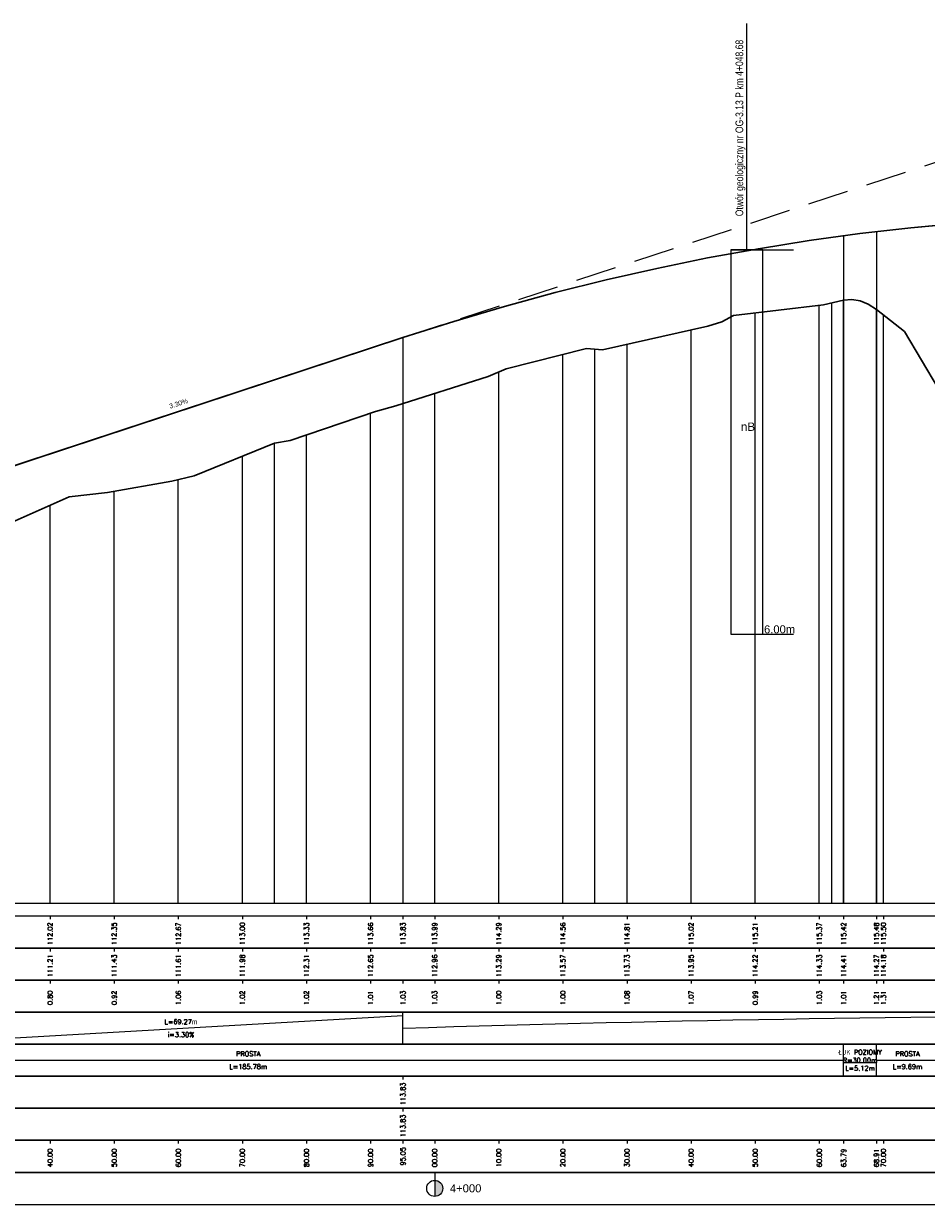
# Model space of a CAD drawing. Extents: x 7529714 to 7537797, y 5723889 to 5727796.
# Tile 25 of 28: x 7537232 to 7537372, y 5725349 to 5725533. Entities that reach past the tile are written whole.
import ezdxf
from ezdxf.enums import TextEntityAlignment as Align

# ---------------------------------------------------------------- set-up
doc = ezdxf.new("R2010")
doc.units = 0
doc.linetypes.add('HIDDEN', pattern=[9.525, 6.35, -3.175])
for name, color, linetype in [('C-DROGI-PROFILE', 7, 'Continuous'), ('C-DROGI-PROFILE-ETYKIETY', 7, 'Continuous'), ('D-geologia', 150, 'Continuous'), ('Niw-opis', 2, 'Continuous')]:
    doc.layers.add(name, color=color, linetype=linetype)
doc.styles.add('ARIAL', font='arial.ttf', dxfattribs={"height": 1})
doc.styles.get("Standard").update_dxf_attribs({"font": 'arial.ttf'})

# ---------------------------------------------------------------- blocks, each defined once
blk = doc.blocks.new('kilometraz')
at = {"linetype": 'ByBlock', "lineweight": -2}
blk.add_hatch(color=0, dxfattribs=at).paths.add_polyline_path([(0, -0.5, 0.414214), (0.5, 0, 0.414214), (0, 0.5)])
at = {"color": 0, "linetype": 'ByBlock', "lineweight": -2}
blk.add_line((0, 0.5), (0, -0.5), dxfattribs=at)
blk.add_circle((0, 0), 0.5, dxfattribs=at)

msp = doc.modelspace()

# ---------------------------------------------------------------- linework, layer by layer
at = {"layer": 'C-DROGI-PROFILE', "color": 2, "linetype": 'HIDDEN', "lineweight": -3}
msp.add_line((7537290.79, 5725484.166), (7537417.522, 5725525.934), dxfattribs=at)
at = {"layer": 'C-DROGI-PROFILE', "color": 12, "linetype": 'Continuous', "lineweight": 30, "true_color": 0xdb0000}
for p, q in [((7537369.998, 5725501.308), (7537377.919, 5725502.037)), ((7537354.156, 5725499.314), (7537362.077, 5725500.401)), ((7537362.077, 5725500.401), (7537369.998, 5725501.308)), ((7537338.315, 5725496.602), (7537346.236, 5725498.048)), ((7537346.236, 5725498.048), (7537354.156, 5725499.314)), ((7537330.394, 5725494.978), (7537338.315, 5725496.602)), ((7537322.473, 5725493.174), (7537330.394, 5725494.978)), ((7537314.552, 5725491.191), (7537322.473, 5725493.174)), ((7537306.632, 5725489.029), (7537314.552, 5725491.191)), ((7537298.711, 5725486.687), (7537306.632, 5725489.029)), ((7537290.79, 5725484.166), (7537298.711, 5725486.687)), ((7537221.523, 5725461.337), (7537290.79, 5725484.166))]:
    msp.add_line(p, q, dxfattribs=at)
at = {"layer": 'C-DROGI-PROFILE', "color": 98, "linetype": 'Continuous', "lineweight": 30, "true_color": 0x006100}
for p, q in [((7537342.346, 5725487.628), (7537356.414, 5725489.29)), ((7537356.414, 5725489.29), (7537359.533, 5725489.993)), ((7537359.533, 5725489.993), (7537360.812, 5725490.12)), ((7537360.812, 5725490.12), (7537362.091, 5725489.924)), ((7537362.091, 5725489.924), (7537363.369, 5725489.407)), ((7537363.369, 5725489.407), (7537364.648, 5725488.567)), ((7537340.545, 5725486.628), (7537342.346, 5725487.628)), ((7537364.648, 5725488.567), (7537369.025, 5725485.148)), ((7537321.908, 5725482.261), (7537338.337, 5725485.972)), ((7537338.337, 5725485.972), (7537340.545, 5725486.628)), ((7537369.025, 5725485.148), (7537374.338, 5725476.159)), ((7537306.9, 5725479.288), (7537319.439, 5725482.494)), ((7537319.439, 5725482.494), (7537321.908, 5725482.261)), ((7537289.685, 5725473.541), (7537304.062, 5725478.074)), ((7537304.062, 5725478.074), (7537306.9, 5725479.288)), ((7537273.213, 5725468.095), (7537286.484, 5725472.616)), ((7537286.484, 5725472.616), (7537289.685, 5725473.541)), ((7537258.22, 5725462.609), (7537270.758, 5725467.705)), ((7537270.758, 5725467.705), (7537273.213, 5725468.095)), ((7537244.688, 5725459.972), (7537254.756, 5725461.755)), ((7537254.756, 5725461.755), (7537258.22, 5725462.609)), ((7537227.879, 5725454.532), (7537238.718, 5725459.325)), ((7537238.718, 5725459.325), (7537244.688, 5725459.972))]:
    msp.add_line(p, q, dxfattribs=at)
at = {"layer": 'C-DROGI-PROFILE', "color": 1, "linetype": 'Continuous', "lineweight": -3}
for p, q in [((7537355.741, 5725395.868), (7537355.741, 5725489.211)), ((7537357.674, 5725395.868), (7537357.674, 5725489.574)), ((7537359.533, 5725395.868), (7537359.533, 5725489.993)), ((7537345.741, 5725395.868), (7537345.741, 5725488.029)), ((7537364.648, 5725395.868), (7537364.648, 5725488.567)), ((7537365.741, 5725395.868), (7537365.741, 5725487.714)), ((7537335.741, 5725395.868), (7537335.741, 5725485.385)), ((7537325.741, 5725395.868), (7537325.741, 5725483.126)), ((7537315.741, 5725395.868), (7537315.741, 5725481.548)), ((7537320.741, 5725395.868), (7537320.741, 5725482.371)), ((7537305.741, 5725395.868), (7537305.741, 5725478.792)), ((7537295.741, 5725395.868), (7537295.741, 5725475.451)), ((7537285.741, 5725395.868), (7537285.741, 5725472.363)), ((7537275.741, 5725395.868), (7537275.741, 5725468.956)), ((7537270.741, 5725395.868), (7537270.741, 5725467.697)), ((7537265.741, 5725395.868), (7537265.741, 5725465.665)), ((7537255.741, 5725395.868), (7537255.741, 5725461.998)), ((7537245.741, 5725395.868), (7537245.741, 5725460.158)), ((7537235.741, 5725395.868), (7537235.741, 5725458.008)), ((7533295.241, 5725395.868), (7537726.805, 5725395.868)), ((7537235.741, 5725393.868), (7537235.741, 5725393.368)), ((7537245.741, 5725393.868), (7537245.741, 5725393.368)), ((7537255.741, 5725393.868), (7537255.741, 5725393.368)), ((7537265.741, 5725393.868), (7537265.741, 5725393.368)), ((7537275.741, 5725393.868), (7537275.741, 5725393.368)), ((7537285.741, 5725393.868), (7537285.741, 5725393.368)), ((7537290.79, 5725393.868), (7537290.79, 5725393.368)), ((7537295.741, 5725393.868), (7537295.741, 5725393.368)), ((7537305.741, 5725393.868), (7537305.741, 5725393.368)), ((7537315.741, 5725393.868), (7537315.741, 5725393.368)), ((7537325.741, 5725393.868), (7537325.741, 5725393.368)), ((7537335.741, 5725393.868), (7537335.741, 5725393.368)), ((7537345.741, 5725393.868), (7537345.741, 5725393.368)), ((7537355.741, 5725393.868), (7537355.741, 5725393.368)), ((7537359.533, 5725393.868), (7537359.533, 5725393.368)), ((7537364.648, 5725393.868), (7537364.648, 5725393.368)), ((7537365.741, 5725393.868), (7537365.741, 5725393.368)), ((7537235.741, 5725388.868), (7537235.741, 5725388.368)), ((7537245.741, 5725388.868), (7537245.741, 5725388.368)), ((7537255.741, 5725388.868), (7537255.741, 5725388.368)), ((7537265.741, 5725388.868), (7537265.741, 5725388.368)), ((7537275.741, 5725388.868), (7537275.741, 5725388.368)), ((7537285.741, 5725388.868), (7537285.741, 5725388.368)), ((7537295.741, 5725388.868), (7537295.741, 5725388.368)), ((7537305.741, 5725388.868), (7537305.741, 5725388.368)), ((7537315.741, 5725388.868), (7537315.741, 5725388.368)), ((7537325.741, 5725388.868), (7537325.741, 5725388.368)), ((7537335.741, 5725388.868), (7537335.741, 5725388.368)), ((7537345.741, 5725388.868), (7537345.741, 5725388.368)), ((7537355.741, 5725388.868), (7537355.741, 5725388.368)), ((7537365.741, 5725388.868), (7537365.741, 5725388.368)), ((7537235.741, 5725383.868), (7537235.741, 5725383.368)), ((7537245.741, 5725383.868), (7537245.741, 5725383.368)), ((7537255.741, 5725383.868), (7537255.741, 5725383.368)), ((7537265.741, 5725383.868), (7537265.741, 5725383.368)), ((7537275.741, 5725383.868), (7537275.741, 5725383.368)), ((7537285.741, 5725383.868), (7537285.741, 5725383.368)), ((7537290.79, 5725383.868), (7537290.79, 5725383.368)), ((7537295.741, 5725383.868), (7537295.741, 5725383.368)), ((7537305.741, 5725383.868), (7537305.741, 5725383.368)), ((7537315.741, 5725383.868), (7537315.741, 5725383.368)), ((7537325.741, 5725383.868), (7537325.741, 5725383.368)), ((7537335.741, 5725383.868), (7537335.741, 5725383.368)), ((7537345.741, 5725383.868), (7537345.741, 5725383.368)), ((7537355.741, 5725383.868), (7537355.741, 5725383.368)), ((7537359.533, 5725383.868), (7537359.533, 5725383.368)), ((7537364.648, 5725383.868), (7537364.648, 5725383.368)), ((7537365.741, 5725383.868), (7537365.741, 5725383.368)), ((7537290.79, 5725373.868), (7537290.79, 5725378.868)), ((7537359.533, 5725368.868), (7537359.533, 5725373.868)), ((7537364.648, 5725368.868), (7537364.648, 5725373.868)), ((7537290.79, 5725368.868), (7537290.79, 5725368.368)), ((7537290.79, 5725363.868), (7537290.79, 5725363.368)), ((7537235.741, 5725358.868), (7537235.741, 5725358.368)), ((7537245.741, 5725358.868), (7537245.741, 5725358.368)), ((7537255.741, 5725358.868), (7537255.741, 5725358.368)), ((7537265.741, 5725358.868), (7537265.741, 5725358.368)), ((7537275.741, 5725358.868), (7537275.741, 5725358.368)), ((7537285.741, 5725358.868), (7537285.741, 5725358.368)), ((7537290.79, 5725358.868), (7537290.79, 5725358.368)), ((7537295.741, 5725358.868), (7537295.741, 5725358.368)), ((7537305.741, 5725358.868), (7537305.741, 5725358.368)), ((7537315.741, 5725358.868), (7537315.741, 5725358.368)), ((7537325.741, 5725358.868), (7537325.741, 5725358.368)), ((7537335.741, 5725358.868), (7537335.741, 5725358.368)), ((7537345.741, 5725358.868), (7537345.741, 5725358.368)), ((7537355.741, 5725358.868), (7537355.741, 5725358.368)), ((7537359.533, 5725358.868), (7537359.533, 5725358.368)), ((7537364.648, 5725358.868), (7537364.648, 5725358.368)), ((7537365.741, 5725358.868), (7537365.741, 5725358.368)), ((7537295.741, 5725353.868), (7537295.741, 5725352.368))]:
    msp.add_line(p, q, dxfattribs=at)
at = {"layer": 'C-DROGI-PROFILE', "color": 2, "linetype": 'Continuous', "lineweight": -3}
for p, q in [((7537221.523, 5725374.368), (7537290.79, 5725378.368)), ((7537173.757, 5725371.368), (7537359.533, 5725371.368)), ((7537359.533, 5725371.368), (7537359.533, 5725370.993)), ((7537359.533, 5725370.993), (7537364.648, 5725370.993)), ((7537364.648, 5725370.993), (7537364.648, 5725371.368)), ((7537364.648, 5725371.368), (7537374.338, 5725371.368))]:
    msp.add_line(p, q, dxfattribs=at)
at = {"layer": 'C-DROGI-PROFILE', "color": 12, "linetype": 'Continuous', "lineweight": 30, "true_color": 0xdb0000}
msp.add_lwpolyline([(7537221.523, 5725461.337), (7537290.79, 5725484.166), (7537298.711, 5725486.687), (7537306.632, 5725489.029), (7537314.552, 5725491.191), (7537322.473, 5725493.174), (7537330.394, 5725494.978), (7537338.315, 5725496.602), (7537346.236, 5725498.048), (7537354.156, 5725499.314), (7537362.077, 5725500.401), (7537369.998, 5725501.308), (7537377.919, 5725502.037)], dxfattribs=at)
at = {"layer": 'C-DROGI-PROFILE', "color": 2, "linetype": 'Continuous', "lineweight": -3, "extrusion": (0, 0, -1)}
msp.add_arc((-7537417.522, 5721362.101), 4016.267, 88.191746, 91.808254, dxfattribs=at)
at = {"layer": 'C-DROGI-PROFILE', "color": 1, "linetype": 'Continuous', "lineweight": -3}
for points in [[(7533295.741, 5725388.868), (7537726.805, 5725388.868), (7537726.805, 5725393.868), (7533295.741, 5725393.868)], [(7533295.741, 5725383.868), (7537726.805, 5725383.868), (7537726.805, 5725388.868), (7533295.741, 5725388.868)], [(7533295.741, 5725378.868), (7537726.805, 5725378.868), (7537726.805, 5725383.868), (7533295.741, 5725383.868)], [(7533295.741, 5725373.868), (7537726.805, 5725373.868), (7537726.805, 5725378.868), (7533295.741, 5725378.868)], [(7533295.741, 5725368.868), (7537726.805, 5725368.868), (7537726.805, 5725373.868), (7533295.741, 5725373.868)], [(7533295.741, 5725363.868), (7537726.805, 5725363.868), (7537726.805, 5725368.868), (7533295.741, 5725368.868)], [(7533295.741, 5725358.868), (7537726.805, 5725358.868), (7537726.805, 5725363.868), (7533295.741, 5725363.868)], [(7533295.741, 5725353.868), (7537726.805, 5725353.868), (7537726.805, 5725358.868), (7533295.741, 5725358.868)], [(7533295.741, 5725348.868), (7537726.805, 5725348.868), (7537726.805, 5725353.868), (7533295.741, 5725353.868)]]:
    msp.add_3dface(points, dxfattribs=at)
at = {"layer": 'C-DROGI-PROFILE-ETYKIETY', "color": 2, "linetype": 'Continuous', "lineweight": -3}
for p, q in [((7537359.533, 5725500.071), (7537359.533, 5725395.868)), ((7537364.648, 5725500.715), (7537364.648, 5725395.868))]:
    msp.add_line(p, q, dxfattribs=at)
at = {"layer": 'C-DROGI-PROFILE-ETYKIETY', "color": 3, "linetype": 'Continuous', "lineweight": -3}
msp.add_line((7537290.79, 5725484.166), (7537290.79, 5725395.868), dxfattribs=at)
at = {"layer": 'D-geologia', "linetype": 'Continuous'}
msp.add_lwpolyline([(7537344.424, 5725497.868), (7537344.424, 5725533.183)], dxfattribs=at)
at = {"layer": 'D-geologia'}
for points in [[(7537341.924, 5725437.868), (7537346.924, 5725437.868), (7537346.924, 5725437.868), (7537346.924, 5725497.868), (7537341.924, 5725497.868), (7537341.924, 5725437.868)], [(7537341.924, 5725497.868), (7537351.727, 5725497.868)], [(7537341.924, 5725437.868), (7537351.727, 5725437.868)]]:
    msp.add_lwpolyline(points, dxfattribs=at)
at = {"layer": 'Niw-opis', "color": 2}
msp.add_lwpolyline([(7533295.741, 5725395.868), (7537726.805, 5725395.868)], dxfattribs=at)
at = {"layer": 'Niw-opis'}
msp.add_lwpolyline([(7533295.741, 5725395.868), (7537726.805, 5725395.868)], dxfattribs=at)

# ---------------------------------------------------------------- block references
at = {"layer": 'C-DROGI-PROFILE-ETYKIETY', "linetype": 'Continuous', "lineweight": -3, "xscale": 2.499999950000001, "yscale": 2.499999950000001, "zscale": 2.499999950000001, "rotation": 8.53773646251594e-07}
msp.add_blockref('kilometraz', (7537295.741, 5725351.368), dxfattribs=at)

# ---------------------------------------------------------------- texts
at = {"layer": 'C-DROGI-PROFILE-ETYKIETY', "color": 2, "linetype": 'Continuous', "lineweight": -3, "insert": (7537255.902, 5725473.523), "char_height": 0.75, "attachment_point": 8, "rotation": 18.24088}
msp.add_mtext('3.30%', dxfattribs=at)
at = {"layer": 'C-DROGI-PROFILE-ETYKIETY', "color": 7, "linetype": 'Continuous', "lineweight": -3, "char_height": 0.75, "attachment_point": 5, "rotation": 90}
for s, insert in [('{\\Fsimplex.shx|c238;112.02}', (7537235.741, 5725391.118)), ('{\\Fsimplex.shx|c238;112.35}', (7537245.741, 5725391.118)), ('{\\Fsimplex.shx|c238;112.67}', (7537255.741, 5725391.118)), ('{\\Fsimplex.shx|c238;113.00}', (7537265.741, 5725391.118)), ('{\\Fsimplex.shx|c238;113.33}', (7537275.741, 5725391.118)), ('{\\Fsimplex.shx|c238;113.66}', (7537285.741, 5725391.118)), ('{\\Fsimplex.shx|c238;113.83}', (7537290.79, 5725391.118)), ('{\\Fsimplex.shx|c238;113.99}', (7537295.741, 5725391.118)), ('{\\Fsimplex.shx|c238;114.29}', (7537305.741, 5725391.118)), ('{\\Fsimplex.shx|c238;114.56}', (7537315.741, 5725391.118)), ('{\\Fsimplex.shx|c238;114.81}', (7537325.741, 5725391.118)), ('{\\Fsimplex.shx|c238;115.02}', (7537335.741, 5725391.118)), ('{\\Fsimplex.shx|c238;115.21}', (7537345.741, 5725391.118)), ('{\\Fsimplex.shx|c238;115.37}', (7537355.741, 5725391.118)), ('{\\Fsimplex.shx|c238;115.42}', (7537359.533, 5725391.118)), ('{\\Fsimplex.shx|c238;115.48}', (7537364.648, 5725391.118)), ('{\\Fsimplex.shx|c238;115.50}', (7537365.741, 5725391.118)), ('{\\Fsimplex.shx|c238;111.21}', (7537235.741, 5725386.118)), ('{\\Fsimplex.shx|c238;111.43}', (7537245.741, 5725386.118)), ('{\\Fsimplex.shx|c238;111.61}', (7537255.741, 5725386.118)), ('{\\Fsimplex.shx|c238;111.98}', (7537265.741, 5725386.118)), ('{\\Fsimplex.shx|c238;112.31}', (7537275.741, 5725386.118)), ('{\\Fsimplex.shx|c238;112.65}', (7537285.741, 5725386.118)), ('{\\Fsimplex.shx|c238;112.96}', (7537295.741, 5725386.118)), ('{\\Fsimplex.shx|c238;113.29}', (7537305.741, 5725386.118)), ('{\\Fsimplex.shx|c238;113.57}', (7537315.741, 5725386.118)), ('{\\Fsimplex.shx|c238;113.73}', (7537325.741, 5725386.118)), ('{\\Fsimplex.shx|c238;113.95}', (7537335.741, 5725386.118)), ('{\\Fsimplex.shx|c238;114.22}', (7537345.741, 5725386.118)), ('{\\Fsimplex.shx|c238;114.33}', (7537355.741, 5725386.118)), ('{\\Fsimplex.shx|c238;114.41}', (7537359.533, 5725386.118)), ('{\\Fsimplex.shx|c238;114.27}', (7537364.648, 5725386.118)), ('{\\Fsimplex.shx|c238;114.18}', (7537365.741, 5725386.118)), ('{\\Fsimplex.shx|c238;0.80}', (7537235.741, 5725381.118)), ('{\\Fsimplex.shx|c238;0.92}', (7537245.741, 5725381.118)), ('{\\Fsimplex.shx|c238;1.06}', (7537255.741, 5725381.118)), ('{\\Fsimplex.shx|c238;1.02}', (7537265.741, 5725381.118)), ('{\\Fsimplex.shx|c238;1.02}', (7537275.741, 5725381.118)), ('{\\Fsimplex.shx|c238;1.01}', (7537285.741, 5725381.118)), ('{\\Fsimplex.shx|c238;1.03}', (7537290.79, 5725381.118)), ('{\\Fsimplex.shx|c238;1.03}', (7537295.741, 5725381.118)), ('{\\Fsimplex.shx|c238;1.00}', (7537305.741, 5725381.118)), ('{\\Fsimplex.shx|c238;1.00}', (7537315.741, 5725381.118)), ('{\\Fsimplex.shx|c238;1.08}', (7537325.741, 5725381.118)), ('{\\Fsimplex.shx|c238;1.07}', (7537335.741, 5725381.118)), ('{\\Fsimplex.shx|c238;0.99}', (7537345.741, 5725381.118)), ('{\\Fsimplex.shx|c238;1.03}', (7537355.741, 5725381.118)), ('{\\Fsimplex.shx|c238;1.01}', (7537359.533, 5725381.118)), ('{\\Fsimplex.shx|c238;1.21}', (7537364.648, 5725381.118)), ('{\\Fsimplex.shx|c238;1.31}', (7537365.741, 5725381.118)), ('{\\Fsimplex.shx|c238;113.83}', (7537290.79, 5725366.118)), ('{\\Fsimplex.shx|c238;113.83}', (7537290.79, 5725361.118)), ('{\\Fsimplex.shx|c238;40.00}', (7537235.741, 5725356.118)), ('{\\Fsimplex.shx|c238;50.00}', (7537245.741, 5725356.118)), ('{\\Fsimplex.shx|c238;60.00}', (7537255.741, 5725356.118)), ('{\\Fsimplex.shx|c238;70.00}', (7537265.741, 5725356.118)), ('{\\Fsimplex.shx|c238;80.00}', (7537275.741, 5725356.118)), ('{\\Fsimplex.shx|c238;90.00}', (7537285.741, 5725356.118)), ('{\\Fsimplex.shx|c238;95.05}', (7537290.79, 5725356.368)), ('{\\Fsimplex.shx|c238;00.00}', (7537295.741, 5725356.118)), ('{\\Fsimplex.shx|c238;10.00}', (7537305.741, 5725356.118)), ('{\\Fsimplex.shx|c238;20.00}', (7537315.741, 5725356.118)), ('{\\Fsimplex.shx|c238;30.00}', (7537325.741, 5725356.118)), ('{\\Fsimplex.shx|c238;40.00}', (7537335.741, 5725356.118)), ('{\\Fsimplex.shx|c238;50.00}', (7537345.741, 5725356.118)), ('{\\Fsimplex.shx|c238;60.00}', (7537355.741, 5725356.118)), ('{\\Fsimplex.shx|c238;63.79}', (7537359.533, 5725356.118)), ('{\\Fsimplex.shx|c238;68.91}', (7537364.648, 5725356.118)), ('{\\Fsimplex.shx|c238;70.00}', (7537365.741, 5725356.118))]:
    msp.add_mtext(s, dxfattribs=dict(at, insert=insert))
at = {"layer": 'C-DROGI-PROFILE-ETYKIETY', "color": 7, "linetype": 'Continuous', "lineweight": -3}
for s, insert, char_height, attachment_point in [('{\\Fsimplex.shx|c238;L=69.27}m', (7537256.157, 5725377.368), 0.75, 5), ('{\\Fsimplex.shx|c238;i=3.30%}', (7537256.157, 5725375.368), 0.75, 5), ('{\\Fsimplex.shx|c238;PROSTA}', (7537266.645, 5725372.368), 0.75, 5), ('{\\Fsimplex.shx|c238;ŁUK POZIOMY\\PR=30.00m\\PL=5.12m}', (7537362.091, 5725371.368), 0.75, 5), ('{\\Fsimplex.shx|c238;PROSTA}', (7537369.493, 5725372.368), 0.75, 5), ('{\\Fsimplex.shx|c238;L=185.78m}', (7537266.645, 5725370.368), 0.75, 5), ('{\\Fsimplex.shx|c238;L=9.69m}', (7537369.493, 5725370.368), 0.75, 5), ('4+000', (7537298.116, 5725351.368), 1.25, 4)]:
    msp.add_mtext(s, dxfattribs=dict(at, insert=insert, char_height=char_height, attachment_point=attachment_point))
at = {"layer": 'D-geologia', "linetype": 'Continuous', "width": 0.8}
msp.add_text('Otwór geologiczny nr OG-3.13 P km 4+048.68', height=1.2, rotation=90, dxfattribs=at).set_placement((7537344.224, 5725503.117), align=Align.BOTTOM_LEFT)
at = {"layer": 'D-geologia'}
msp.add_text('6.00m', height=1.25, rotation=0.23907, dxfattribs=at).set_placement((7537347.119, 5725437.999))
at = {"layer": 'D-geologia', "color": 2, "lineweight": 13, "insert": (7537344.619, 5725470.263), "char_height": 1.2, "width": 15.82992, "attachment_point": 5, "style": 'ARIAL'}
msp.add_mtext('{\\H1.083x;\\C256;nB}', dxfattribs=at)

doc.saveas('drawing.dxf')
